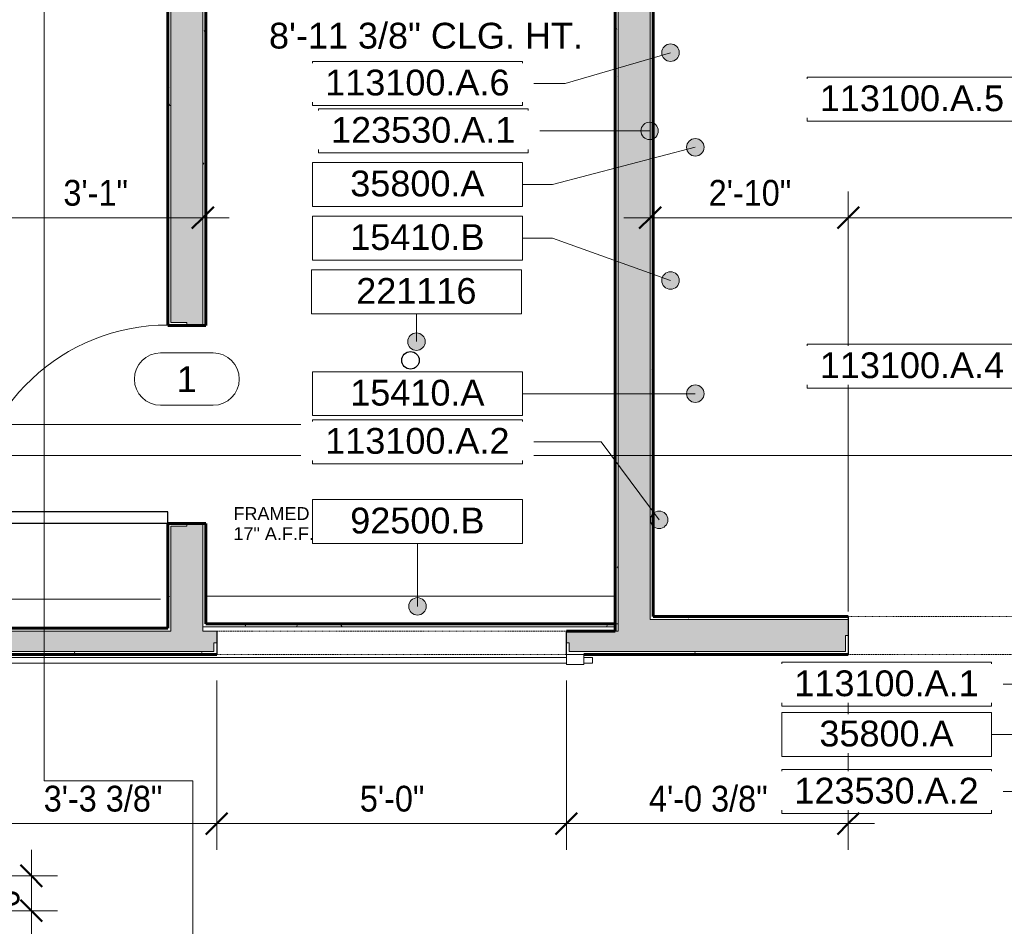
# Model space of a CAD drawing. Header units: inches. Extents: x -655 to 119, y -287 to 603.
# Tile 12 of 22: x -326 to -157, y -54 to 102. Entities that reach past the tile are written whole.
import ezdxf

# ---------------------------------------------------------------- set-up
doc = ezdxf.new("R2010")
doc.units = ezdxf.units.IN
doc.header["$MEASUREMENT"] = 0
doc.linetypes.add('3B Center Short', pattern=[0.59375, 0.375, -0.0625, 0.09375, -0.0625])
doc.linetypes.add('Overhead', pattern=[0.15625, 0.09375, -0.0625])
for name, color, linetype, lineweight in [('A-ANNO-DIMS', 1, 'Continuous', 9), ('A-ANNO-DIMS-48', 1, 'Continuous', 9), ('A-ANNO-NOTE', 2, 'Continuous', 9), ('A-ANNO-SYMB', 6, 'Continuous', 9), ('A-ANNO-TEXT', 2, 'Continuous', 9), ('A-DETL', 5, 'Continuous', 9), ('A-DETL-GENF', 3, 'Continuous', 9), ('A-DOOR', 1, 'Continuous', 18), ('A-DOOR-IDEN', 6, 'Continuous', 9), ('A-FLOR-OTLN', 6, 'Continuous', 18), ('A-GENM', 6, 'Continuous', 9), ('A-WALL-PATT', 2, 'Continuous', 60), ('I-WALL', 2, 'Continuous', 18)]:
    doc.layers.add(name, color=color, linetype=linetype, lineweight=lineweight)
doc.styles.add('Arial', font='arial.ttf', dxfattribs={"height": 4.425898})
doc.styles.add('Arial_1', font='arial.ttf', dxfattribs={"width": 0.9, "height": 4.425898})
doc.styles.add('Arial_2', font='arial.ttf', dxfattribs={"height": 2.212949})
doc.dimstyles.new('Linear_-_3_32__Arial_2', dxfattribs={"dimscale": 12, "dimtxt": 4.5, "dimasz": 0.3125, "dimexe": 0.375, "dimexo": 0.375, "dimgap": 0.0625, "dimtad": 1, "dimdec": 3, "dimrnd": 0.125, "dimzin": 3, "dimdsep": 46, "dimlunit": 4, "dimtxsty": 'Arial_1', "dimblk1": 'OBLIQUE', "dimblk2": 'OBLIQUE', "dimsah": 1, "dimcen": 0.09, "dimdle": 0.375, "dimazin": 0, "dimtfac": 1, "dimtdec": 3, "dimtix": 1, "dimtmove": 0, "dimatfit": 3, "dimfxl": 1, "dimtvp": 1, "dimfrac": 2, "dimtolj": 1, "dimtzin": 0, "dimarcsym": 2})
doc.dimstyles.new('Linear_-_3_32__Arial_2_1', dxfattribs={"dimscale": 12, "dimtxt": 4.5, "dimasz": 0.1875, "dimexe": 0.375, "dimexo": 0.375, "dimgap": 0.0625, "dimtad": 1, "dimdec": 3, "dimrnd": 0.125, "dimzin": 3, "dimdsep": 46, "dimlunit": 4, "dimtxsty": 'Arial_1', "dimblk1": 'OBLIQUE', "dimblk2": 'OBLIQUE', "dimsah": 1, "dimcen": 0.09, "dimdle": 0.375, "dimazin": 0, "dimtfac": 1, "dimtdec": 3, "dimtix": 1, "dimtmove": 0, "dimatfit": 3, "dimfxl": 1, "dimtvp": 1, "dimfrac": 2, "dimtolj": 1, "dimtzin": 0, "dimarcsym": 2})
doc.dimstyles.new('Linear_-_3_32__Arial_2_3', dxfattribs={"dimscale": 12, "dimtxt": 4.5, "dimasz": 0.3125, "dimexe": 0.375, "dimexo": 0.375, "dimgap": 0.0625, "dimtad": 1, "dimdec": 3, "dimrnd": 0.125, "dimzin": 3, "dimdsep": 46, "dimlunit": 4, "dimtxsty": 'Arial_1', "dimblk1": 'OBLIQUE', "dimblk2": 'OBLIQUE', "dimsah": 1, "dimcen": 0.09, "dimdle": 0.375, "dimazin": 0, "dimtfac": 1, "dimtdec": 3, "dimtix": 1, "dimtmove": 2, "dimatfit": 3, "dimfxl": 1, "dimtvp": 1, "dimfrac": 2, "dimtolj": 1, "dimtzin": 0, "dimarcsym": 2})
pattern_1 = [(0, (0, 0), (15.36, 3.84), [0.634, -10.886, 0.634, -10.886, -61.44]), (0, (0, 0), (15.36, 3.84), [-23.04, 0.634, -22.406, 0.634, -10.886, -26.88]), (0, (0, 0), (15.36, 3.84), [-57.6, 0.634, -7.046, 0.634, -18.566]), (120, (5.76, 1.92), (-11.005538, 11.38215), [0.634, -10.886, 0.634, -10.886, -61.44]), (120, (5.76, 1.92), (-11.005538, 11.38215), [-23.04, 0.634, -22.406, 0.634, -10.886, -26.88]), (120, (5.76, 1.92), (-11.005538, 11.38215), [-57.6, 0.634, -7.046, 0.634, -18.566]), (240, (7.68, 9.6), (-4.354462, -15.22215), [0.634, -10.886, 0.634, -10.886, -61.44]), (240, (7.68, 9.6), (-4.354462, -15.22215), [-23.04, 0.634, -22.406, 0.634, -10.886, -26.88]), (240, (7.68, 9.6), (-4.354462, -15.22215), [-57.6, 0.634, -7.046, 0.634, -18.566])]

# ---------------------------------------------------------------- blocks, each defined once
blk = doc.blocks.new('Single Panel Flush Wood - 21080HC-3124026-First Floor Plan')
at = {"layer": 'A-DOOR', "lineweight": 30}
for p, q in [((15, -3.25), (15, -37.26)), ((17, -3.25), (15, -3.25)), ((17, -3.25), (17, -37.26)), ((17, -37.26), (15, -37.26))]:
    blk.add_line(p, q, dxfattribs=at)
at = {"layer": 'A-DOOR', "lineweight": 9}
blk.add_arc((17, -3.25), 34.07, 180, 266.6343, dxfattribs=at)
blk = doc.blocks.new('Opening-Door - 116_ x 94_5_-2740869-First Floor Plan')
at = {"layer": 'A-DETL-GENF', "linetype": 'Overhead'}
for p, q in [((53.18, 3.25), (-53.82, 3.25)), ((-53.82, -3.25), (53.18, -3.25))]:
    blk.add_line(p, q, dxfattribs=at)
at = {"layer": 'A-DETL-GENF', "lineweight": 30}
for p, q in [((-53.82, 3.25), (-53.82, -3.25)), ((53.18, -3.25), (53.18, 3.25))]:
    blk.add_line(p, q, dxfattribs=at)
blk = doc.blocks.new('Horizontal rolling barn door - 5480SLD-2860304-First Floor Plan')
at = {"layer": 'A-DOOR'}
for p, q in [((140.26, -2.75), (-2, -2.75)), ((140.26, -3.25), (140.26, -2.25)), ((140.26, -2.25), (143.26, -2.25)), ((140.26, -4), (140.26, -3.25)), ((143.26, -2.25), (143.26, -3.25)), ((144.76, -2.75), (143.26, -2.75)), ((143.26, -3.25), (143.26, -4)), ((144.76, -2.75), (144.76, -3.75)), ((-2, -3.75), (140.26, -3.75)), ((140.26, -4), (143.26, -4)), ((143.26, -3.75), (144.76, -3.75))]:
    blk.add_line(p, q, dxfattribs=at)
blk = doc.blocks.new('Opening-Door - 5034-3138701-First Floor Plan')
at = {"layer": 'A-DETL-GENF', "linetype": 'Overhead'}
for p, q in [((29.68, 2), (-30.32, 2)), ((-30.32, -2), (29.68, -2))]:
    blk.add_line(p, q, dxfattribs=at)
at = {"layer": 'A-DETL-GENF', "lineweight": 30}
for p, q in [((-30.32, 2), (-30.32, -2)), ((29.68, -2), (29.68, 2))]:
    blk.add_line(p, q, dxfattribs=at)
blk = doc.blocks.new('DIMBLOCK41-First Floor Plan')
at = {"layer": 'A-ANNO-DIMS-48', "transparency": 16777216}
for p, q in [((-218.04, 65.73), (-218.04, 72.08)), ((-184.04, -0.03), (-184.04, 72.08)), ((-222.54, 67.58), (-184.04, 67.58)), ((-218.04, 67.58), (-218.04, 65.73)), ((-184.04, 67.58), (-184.04, -0.03))]:
    blk.add_line(p, q, dxfattribs=at)
at = {"layer": 'A-ANNO-DIMS-48', "lineweight": 50, "transparency": 16777216}
for p, q in [((-218.04, 67.58), (-216.16, 69.46)), ((-184.04, 67.58), (-182.16, 69.46)), ((-218.04, 67.58), (-219.91, 65.71)), ((-184.04, 67.58), (-185.91, 65.71))]:
    blk.add_line(p, q, dxfattribs=at)
at = {"layer": 'A-ANNO-DIMS-48', "color": 0, "transparency": 16777216, "insert": (-207.99, 74.07), "char_height": 4.426, "width": 16.6985, "attachment_point": 1, "line_spacing_factor": 0.938532, "style": 'Arial_1'}
blk.add_mtext('2\'-10"', dxfattribs=at)
blk = doc.blocks.new('_Oblique')
at = {"color": 0, "linetype": 'ByBlock', "lineweight": -2}
blk.add_line((-0.5, -0.5), (0.5, 0.5), dxfattribs=at)
blk = doc.blocks.new('DIMBLOCK42-First Floor Plan')
at = {"layer": 'A-ANNO-DIMS-48', "transparency": 16777216}
for p, q in [((-184.04, -0.03), (-184.04, 72.08)), ((-77.04, -0.33), (-77.04, 72.08)), ((-184.04, 67.58), (-77.04, 67.58)), ((-184.04, 67.58), (-184.04, -0.03)), ((-77.04, 67.58), (-77.04, -0.33))]:
    blk.add_line(p, q, dxfattribs=at)
at = {"layer": 'A-ANNO-DIMS-48', "lineweight": 50, "transparency": 16777216}
for p, q in [((-184.04, 67.58), (-182.16, 69.46)), ((-77.04, 67.58), (-75.16, 69.46)), ((-184.04, 67.58), (-185.91, 65.71)), ((-77.04, 67.58), (-78.91, 65.71))]:
    blk.add_line(p, q, dxfattribs=at)
at = {"layer": 'A-ANNO-DIMS-48', "color": 0, "transparency": 16777216, "insert": (-137.49, 74.07), "char_height": 4.426, "width": 16.6985, "attachment_point": 1, "line_spacing_factor": 0.938532, "style": 'Arial_1'}
blk.add_mtext('8\'-11"', dxfattribs=at)
blk = doc.blocks.new('DIMBLOCK71-First Floor Plan')
at = {"layer": 'A-ANNO-DIMS-48', "transparency": 16777216}
for p, q in [((-331.79, 1.58), (-331.79, 72.08)), ((-294.79, 65.73), (-294.79, 72.08)), ((-331.79, 67.58), (-290.29, 67.58)), ((-331.79, 67.58), (-331.79, 1.58)), ((-294.79, 67.58), (-294.79, 65.73))]:
    blk.add_line(p, q, dxfattribs=at)
at = {"layer": 'A-ANNO-DIMS-48', "lineweight": 50, "transparency": 16777216}
for p, q in [((-331.79, 67.58), (-329.91, 69.46)), ((-294.79, 67.58), (-292.91, 69.46)), ((-331.79, 67.58), (-333.66, 65.71)), ((-294.79, 67.58), (-296.66, 65.71))]:
    blk.add_line(p, q, dxfattribs=at)
at = {"layer": 'A-ANNO-DIMS-48', "color": 0, "transparency": 16777216, "insert": (-318.72, 74.07), "char_height": 4.426, "width": 13.0431, "attachment_point": 1, "line_spacing_factor": 0.938532, "style": 'Arial_1'}
blk.add_mtext('3\'-1"', dxfattribs=at)
blk = doc.blocks.new('Door Tag - Door Tag-41184-First Floor Plan')
at = {"layer": 'A-DOOR-IDEN'}
for p, q in [((-0.09375, 0.09375), (0.09375, 0.09375)), ((-0.09375, -0.09375), (0.09375, -0.09375))]:
    blk.add_line(p, q, dxfattribs=at)
for centre, start, end in [((-0.09375, 0), 90, 270), ((0.09375, 0), 270, 90)]:
    blk.add_arc(centre, 0.09375, start, end, dxfattribs=at)
blk = doc.blocks.new('DIMBLOCK73-First Floor Plan')
at = {"layer": 'A-ANNO-DIMS-48', "transparency": 16777216}
for p, q in [((-324.22, -40.95), (-324.22, -51.42)), ((-368.09, -45.45), (-319.72, -45.45)), ((-324.22, -45.45), (-368.09, -45.45)), ((-412.29, -51.42), (-319.72, -51.42)), ((-324.22, -51.42), (-412.29, -51.42))]:
    blk.add_line(p, q, dxfattribs=at)
at = {"layer": 'A-ANNO-DIMS-48', "lineweight": 50, "transparency": 16777216}
for p, q in [((-324.22, -45.45), (-326.1, -43.57)), ((-324.22, -45.45), (-322.35, -47.32)), ((-324.22, -51.42), (-326.1, -49.54)), ((-324.22, -51.42), (-322.35, -53.29))]:
    blk.add_line(p, q, dxfattribs=at)
at = {"layer": 'A-ANNO-DIMS-48', "color": 0, "transparency": 16777216, "insert": (-330.71, -50.93), "char_height": 4.426, "width": 5.9815, "attachment_point": 1, "rotation": 90, "line_spacing_factor": 0.938532, "style": 'Arial_1'}
blk.add_mtext('6"', dxfattribs=at)
blk = doc.blocks.new('DIMBLOCK74-First Floor Plan')
at = {"layer": 'A-ANNO-DIMS-48', "lineweight": 50, "transparency": 16777216}
for p, q in [((-324.22, -51.42), (-326.1, -49.54)), ((-324.22, -51.42), (-322.35, -53.29)), ((-324.22, -129.45), (-326.1, -127.57)), ((-324.22, -129.45), (-322.35, -131.32))]:
    blk.add_line(p, q, dxfattribs=at)
at = {"layer": 'A-ANNO-DIMS-48', "transparency": 16777216}
for p, q in [((-412.29, -51.42), (-319.72, -51.42)), ((-324.22, -51.42), (-412.29, -51.42)), ((-324.22, -51.42), (-324.22, -129.45)), ((-368.09, -129.45), (-319.72, -129.45)), ((-324.22, -129.45), (-368.09, -129.45))]:
    blk.add_line(p, q, dxfattribs=at)
at = {"layer": 'A-ANNO-DIMS-48', "color": 0, "transparency": 16777216, "char_height": 4.4259, "attachment_point": 1, "rotation": 90, "line_spacing_factor": 0.938532, "style": 'Arial_1'}
for s, insert, width in [('6\'-6" 9R @ 7.06" EA.', (-330.71, -115.91), 61.1446), ('8T @ 10.5" EA.', (-322.29, -109.4), 45.5262)]:
    blk.add_mtext(s, dxfattribs=dict(at, insert=insert, width=width))
blk = doc.blocks.new('DIMBLOCK77-First Floor Plan')
at = {"layer": 'A-ANNO-DIMS-48', "transparency": 16777216}
for p, q in [((-331.79, -11.92), (-331.79, -40.96)), ((-331.79, -36.46), (-331.79, -11.92)), ((-292.41, -11.92), (-292.41, -40.96)), ((-292.41, -36.46), (-292.41, -11.92)), ((-336.29, -36.46), (-292.41, -36.46))]:
    blk.add_line(p, q, dxfattribs=at)
at = {"layer": 'A-ANNO-DIMS-48', "lineweight": 50, "transparency": 16777216}
for p, q in [((-331.79, -36.46), (-329.91, -34.59)), ((-292.41, -36.46), (-290.54, -34.59)), ((-331.79, -36.46), (-333.66, -38.34)), ((-292.41, -36.46), (-294.29, -38.34))]:
    blk.add_line(p, q, dxfattribs=at)
at = {"layer": 'A-ANNO-DIMS-48', "color": 0, "transparency": 16777216, "insert": (-322.1, -29.97), "char_height": 4.426, "width": 24.0092, "attachment_point": 1, "line_spacing_factor": 0.938532, "style": 'Arial_1'}
blk.add_mtext('3\'-3 3/8"', dxfattribs=at)
blk = doc.blocks.new('DIMBLOCK78-First Floor Plan')
at = {"layer": 'A-ANNO-DIMS-48', "transparency": 16777216}
for p, q in [((-292.41, -11.92), (-292.41, -40.96)), ((-292.41, -36.46), (-292.41, -11.92)), ((-232.41, -11.92), (-232.41, -40.96)), ((-232.41, -36.46), (-232.41, -11.92)), ((-292.41, -36.46), (-232.41, -36.46))]:
    blk.add_line(p, q, dxfattribs=at)
at = {"layer": 'A-ANNO-DIMS-48', "lineweight": 50, "transparency": 16777216}
for p, q in [((-292.41, -36.46), (-290.54, -34.59)), ((-232.41, -36.46), (-230.54, -34.59)), ((-292.41, -36.46), (-294.29, -38.34)), ((-232.41, -36.46), (-234.29, -38.34))]:
    blk.add_line(p, q, dxfattribs=at)
at = {"layer": 'A-ANNO-DIMS-48', "color": 0, "transparency": 16777216, "insert": (-267.85, -29.97), "char_height": 4.426, "width": 13.0431, "attachment_point": 1, "line_spacing_factor": 0.938532, "style": 'Arial_1'}
blk.add_mtext('5\'-0"', dxfattribs=at)
blk = doc.blocks.new('DIMBLOCK79-First Floor Plan')
at = {"layer": 'A-ANNO-DIMS-48', "transparency": 16777216}
for p, q in [((-232.41, -11.92), (-232.41, -40.96)), ((-232.41, -36.46), (-232.41, -11.92)), ((-184.04, -11.92), (-184.04, -40.96)), ((-184.04, -36.46), (-184.04, -11.92)), ((-232.41, -36.46), (-179.54, -36.46))]:
    blk.add_line(p, q, dxfattribs=at)
at = {"layer": 'A-ANNO-DIMS-48', "lineweight": 50, "transparency": 16777216}
for p, q in [((-232.41, -36.46), (-230.54, -34.59)), ((-184.04, -36.46), (-182.16, -34.59)), ((-232.41, -36.46), (-234.29, -38.34)), ((-184.04, -36.46), (-185.91, -38.34))]:
    blk.add_line(p, q, dxfattribs=at)
at = {"layer": 'A-ANNO-DIMS-48', "color": 0, "transparency": 16777216, "insert": (-218.23, -29.97), "char_height": 4.426, "width": 24.0092, "attachment_point": 1, "line_spacing_factor": 0.938532, "style": 'Arial_1'}
blk.add_mtext('4\'-0 3/8"', dxfattribs=at)
blk = doc.blocks.new('DIMBLOCK82-First Floor Plan')
at = {"layer": 'A-ANNO-DIMS-48', "lineweight": 50, "transparency": 16777216}
for p, q in [((-343.29, 2.08), (-345.16, 3.96)), ((-343.29, 2.08), (-341.41, 0.21)), ((-343.29, -6.92), (-345.16, -5.04)), ((-343.29, -6.92), (-341.41, -8.79))]:
    blk.add_line(p, q, dxfattribs=at)
at = {"layer": 'A-ANNO-DIMS-48', "transparency": 16777216}
for p, q in [((-302.04, 2.08), (-347.79, 2.08)), ((-343.29, -11.42), (-343.29, 2.08)), ((-343.29, 2.08), (-302.04, 2.08)), ((-332.35, -6.92), (-347.79, -6.92)), ((-343.29, -6.92), (-332.35, -6.92))]:
    blk.add_line(p, q, dxfattribs=at)
at = {"layer": 'A-ANNO-DIMS-48', "color": 0, "transparency": 16777216, "insert": (-349.78, -2.52), "char_height": 4.426, "width": 5.9815, "attachment_point": 1, "rotation": 90, "line_spacing_factor": 0.938532, "style": 'Arial_1'}
blk.add_mtext('9"', dxfattribs=at)
blk = doc.blocks.new('DIMBLOCK83-First Floor Plan')
at = {"layer": 'A-ANNO-DIMS-48', "transparency": 16777216}
for p, q in [((-343.29, 2.08), (-343.29, 36.58)), ((-277.04, 32.08), (-347.79, 32.08)), ((-302.04, 2.08), (-347.79, 2.08)), ((-343.29, 2.08), (-302.04, 2.08))]:
    blk.add_line(p, q, dxfattribs=at)
at = {"layer": 'A-ANNO-DIMS-48', "lineweight": 50, "transparency": 16777216}
for p, q in [((-343.29, 32.08), (-344.41, 33.21)), ((-343.29, 32.08), (-342.16, 30.96)), ((-343.29, 2.08), (-345.16, 3.96)), ((-343.29, 2.08), (-341.41, 0.21))]:
    blk.add_line(p, q, dxfattribs=at)
at = {"layer": 'A-ANNO-DIMS-48', "linetype": '3B Center Short', "transparency": 16777216}
blk.add_line((-343.29, 32.08), (-277.04, 32.08), dxfattribs=at)
at = {"layer": 'A-ANNO-DIMS-48', "color": 0, "transparency": 16777216, "insert": (-349.78, 11.65), "char_height": 4.426, "width": 13.0431, "attachment_point": 1, "rotation": 90, "line_spacing_factor": 0.938532, "style": 'Arial_1'}
blk.add_mtext('2\'-6"', dxfattribs=at)
blk = doc.blocks.new('Keynote Tag - Keynote Number - Boxed - Small-135510-First Floor Plan')
at = {"layer": 'A-ANNO-NOTE'}
for p, q in [((-0.375, -0.0792), (-0.375, 0.0781)), ((-0.375, 0.0781), (0.375, 0.0781)), ((0.375, 0.0781), (0.375, -0.0792)), ((-0.375, -0.0792), (0.375, -0.0792))]:
    blk.add_line(p, q, dxfattribs=at)

msp = doc.modelspace()

# ---------------------------------------------------------------- hatches: boundary and pattern name
at = {"layer": 'A-ANNO-NOTE'}
h = msp.add_hatch(color=256, dxfattribs=at)
edge = h.paths.add_edge_path(flags=0)
edge.add_arc((-214.5378, 95.9155), 1.5, 0, 360)
h = msp.add_hatch(color=256, dxfattribs=at)
edge = h.paths.add_edge_path(flags=0)
edge.add_arc((-218.1323, 82.4854), 1.5, 0, 360)
h = msp.add_hatch(color=256, dxfattribs=at)
edge = h.paths.add_edge_path(flags=0)
edge.add_arc((-210.2876, 79.6686), 1.5, 0, 360)
h = msp.add_hatch(color=256, dxfattribs=at)
edge = h.paths.add_edge_path(flags=0)
edge.add_arc((-214.5378, 56.793), 1.5, 0, 360)
h = msp.add_hatch(color=256, dxfattribs=at)
edge = h.paths.add_edge_path(flags=0)
edge.add_arc((-258.1385, 46.3009), 1.5, 0, 360)
h = msp.add_hatch(color=256, dxfattribs=at)
edge = h.paths.add_edge_path(flags=0)
edge.add_arc((-210.2876, 37.361), 1.5, 0, 360)
h = msp.add_hatch(color=256, dxfattribs=at)
edge = h.paths.add_edge_path(flags=0)
edge.add_arc((-216.4938, 15.7042), 1.5, 0, 360)
h = msp.add_hatch(color=256, dxfattribs=at)
edge = h.paths.add_edge_path(flags=0)
edge.add_arc((-257.9666, 0.8349), 1.5, 0, 360)
at = {"layer": 'A-WALL-PATT', "lineweight": 9}
h = msp.add_hatch(dxfattribs=at)
h.set_pattern_fill('FP_1', color=256, style=0, pattern_type=2)
h.set_pattern_definition(pattern_1)
h.paths.add_polyline_path([(-300.7861, -7.4179), (-300.2861, -7.4179), (-300.2861, -6.9179), (-300.7861, -6.9179)], flags=0)
h.paths.add_polyline_path([(-300.2861, -3.4179), (-300.2861, 14.5821), (-297.5361, 14.5821), (-297.5361, 15.0821), (-300.7861, 15.0821), (-300.7861, -3.4179)], flags=0)
h.paths.add_polyline_path([(-300.2861, 49.0821), (-297.5361, 49.0821), (-297.5361, 49.5821), (-300.2861, 49.5821), (-300.2861, 122.0821), (-300.7861, 122.0821), (-300.7861, 49.0821)], flags=0)
at = {"layer": 'A-WALL-PATT'}
h = msp.add_hatch(color=256, dxfattribs=at)
h.paths.add_polyline_path([(-300.2861, -6.9179), (-294.7861, -6.9179), (-294.7861, 15.0821), (-297.5361, 15.0821), (-297.5361, 14.5821), (-300.2861, 14.5821), (-300.2861, -3.4179)], flags=0)
h.paths.add_polyline_path([(-294.7861, 49.0821), (-294.7861, 122.5821), (-300.2861, 122.5821), (-300.2861, 49.5821), (-297.5361, 49.5821), (-297.5361, 49.0821)], flags=0)
at = {"layer": 'A-WALL-PATT', "lineweight": 9}
h = msp.add_hatch(dxfattribs=at)
h.set_pattern_fill('FP_1', color=256, style=0, pattern_type=2)
h.set_pattern_definition(pattern_1)
h.paths.add_polyline_path([(-294.2861, -2.6679), (-294.2861, 15.0821), (-294.7861, 15.0821), (-294.7861, -2.6679)], flags=0)
h.paths.add_polyline_path([(-294.7861, 49.0821), (-294.2861, 49.0821), (-294.2861, 122.0821), (-294.7861, 122.0821), (-294.7861, 53.6886)], flags=0)
h = msp.add_hatch(dxfattribs=at)
h.set_pattern_fill('FP_1', color=256, style=0, pattern_type=2)
h.set_pattern_definition(pattern_1)
h.paths.add_polyline_path([(-223.837, -1.4179), (-223.5361, -1.4179), (-223.5361, 122.0821), (-224.0361, 122.0821), (-224.0361, -1.4179)], flags=0)
at = {"layer": 'A-WALL-PATT'}
msp.add_hatch(color=256, dxfattribs=at).paths.add_polyline_path([(-218.0361, -6.9179), (-218.0382, 122.5821), (-223.5361, 122.5821), (-223.5361, -6.9179)], flags=0)
at = {"layer": 'A-WALL-PATT', "lineweight": 9}
h = msp.add_hatch(dxfattribs=at)
h.set_pattern_fill('FP_1', color=256, style=0, pattern_type=2)
h.set_pattern_definition(pattern_1)
h.paths.add_polyline_path([(-218.0361, -7.4179), (-217.5361, -7.4179), (-217.5361, -6.9179), (-218.0361, -6.9179)], flags=0)
h.paths.add_polyline_path([(-218.0361, -1.4179), (-217.5361, -1.4179), (-217.5361, 122.0821), (-218.0361, 122.0821), (-218.0361, 4.4595)], flags=0)
at = {"layer": 'A-WALL-PATT'}
h = msp.add_hatch(color=256, dxfattribs=at)
h.paths.add_polyline_path([(-218.0361, -6.9179), (-184.5361, -6.9179), (-184.5361, -4.1679), (-184.0361, -4.1679), (-184.0361, -1.4179), (-218.0361, -1.4254), (-218.0361, -4.1679)], flags=0)
h.paths.add_polyline_path([(-52.0361, -6.9179), (-51.5361, -6.9179), (-51.5361, -1.4179), (-77.0361, -1.4179), (-77.0361, -4.1679), (-76.5361, -4.1679), (-76.5361, -6.9179), (-54.3347, -6.9179)], flags=0)
at = {"layer": 'A-WALL-PATT', "lineweight": 9}
h = msp.add_hatch(dxfattribs=at)
h.set_pattern_fill('FP_1', color=256, style=0, pattern_type=2)
h.set_pattern_definition(pattern_1)
h.paths.add_polyline_path([(-197.0735, -1.4179), (-184.0361, -1.4179), (-184.0361, -0.9179), (-217.5361, -0.9179), (-217.5341, -1.4179), (-214.9159, -1.4179)], flags=0)
h.paths.add_polyline_path([(-77.0361, -1.4179), (-52.0361, -1.4179), (-52.0361, -0.9179), (-77.0361, -0.9179)], flags=0)
h = msp.add_hatch(dxfattribs=at)
h.set_pattern_fill('FP_1', color=256, style=0, pattern_type=2)
h.set_pattern_definition(pattern_1)
h.paths.add_polyline_path([(-393.3394, -3.4179), (-379.7861, -3.4179), (-379.7861, -2.9179), (-440.0361, -2.9179), (-440.0341, -3.4179), (-411.1818, -3.4179)], flags=0)
h.paths.add_polyline_path([(-300.7861, -3.4179), (-300.7861, -2.9179), (-331.7861, -2.9179), (-331.7861, -3.4179), (-304.1276, -3.4179)], flags=0)
h = msp.add_hatch(dxfattribs=at)
h.set_pattern_fill('FP_1', color=256, style=0, pattern_type=2)
h.set_pattern_definition(pattern_1)
h.paths.add_polyline_path([(-232.7582, -2.6679), (-224.0361, -2.6679), (-224.0361, -2.1679), (-294.2861, -2.1679), (-294.2861, -2.6679), (-237.7207, -2.6679)], flags=0)
at = {"layer": 'A-WALL-PATT'}
h = msp.add_hatch(color=256, dxfattribs=at)
h.paths.add_polyline_path([(-433.4847, -6.9179), (-379.7861, -6.9179), (-379.7861, -3.4179), (-440.5361, -3.4179), (-440.5361, -6.9179), (-437.9453, -6.9179)], flags=0)
h.paths.add_polyline_path([(-300.7861, -6.9179), (-300.2861, -6.9179), (-300.2861, -3.4179), (-331.7861, -3.4179), (-331.7861, -6.9179), (-304.1276, -6.9179)], flags=0)
at = {"layer": 'A-WALL-PATT', "lineweight": 18}
h = msp.add_hatch(color=256, dxfattribs=at)
h.paths.add_polyline_path([(-223.5361, -6.9179), (-223.5361, -3.4179), (-232.4111, -3.4179), (-232.4111, -5.4179), (-231.9111, -5.4179), (-231.9111, -6.9179), (-223.837, -6.9179)], flags=0)
h.paths.add_polyline_path([(-294.2861, -6.9179), (-292.9111, -6.9179), (-292.9111, -5.4179), (-292.4111, -5.4179), (-292.4111, -3.4179), (-294.7861, -3.4179), (-294.7861, -6.9179)], flags=0)
at = {"layer": 'A-WALL-PATT', "lineweight": 9}
h = msp.add_hatch(dxfattribs=at)
h.set_pattern_fill('FP_1', color=256, style=0, pattern_type=2)
h.set_pattern_definition(pattern_1)
h.paths.add_polyline_path([(-54.3347, -7.4179), (-52.0361, -7.4179), (-52.0361, -6.9179), (-76.5361, -6.9179), (-76.5361, -4.1679), (-77.0361, -4.1679), (-77.0361, -7.4179), (-76.5361, -7.4179)], flags=0)
h.paths.add_polyline_path([(-184.5361, -7.4179), (-184.0361, -7.4179), (-184.0361, -4.1679), (-184.5361, -4.1679), (-184.5361, -6.9179), (-217.5361, -6.9179), (-217.5361, -7.4179), (-197.0735, -7.4179)], flags=0)
h = msp.add_hatch(dxfattribs=at)
h.set_pattern_fill('FP_1', color=256, style=0, pattern_type=2)
h.set_pattern_definition(pattern_1)
h.paths.add_polyline_path([(-231.9111, -7.4179), (-218.0361, -7.4179), (-218.0361, -6.9179), (-231.9111, -6.9179), (-231.9111, -5.4179), (-232.4111, -5.4179), (-232.4111, -7.4179)], flags=0)
h.paths.add_polyline_path([(-292.9111, -7.4179), (-292.4111, -7.4179), (-292.4111, -5.4179), (-292.9111, -5.4179), (-292.9111, -6.9179), (-300.2861, -6.9179), (-300.2861, -7.4179), (-294.2861, -7.4179)], flags=0)
h = msp.add_hatch(dxfattribs=at)
h.set_pattern_fill('FP_1', color=256, style=0, pattern_type=2)
h.set_pattern_definition(pattern_1)
h.paths.add_polyline_path([(-437.9453, -7.4179), (-379.7861, -7.4179), (-379.7861, -6.9179), (-444.0361, -6.9179), (-444.0342, -7.4179), (-438.0067, -7.4179)], flags=0)
h.paths.add_polyline_path([(-304.1276, -7.4179), (-300.7861, -7.4179), (-300.7861, -6.9179), (-331.7861, -6.9179), (-331.7861, -7.4179)], flags=0)

# ---------------------------------------------------------------- linework, layer by layer
at = {"layer": 'A-ANNO-NOTE'}
for p, q in [((-214.5378, 95.9155), (-232.5959, 90.6211)), ((-232.5959, 90.6211), (-239.9666, 90.6211)), ((-233.7728, 82.4854), (-238.9666, 82.4854)), ((-218.1323, 82.4854), (-233.7728, 82.4854)), ((-210.2876, 79.6686), (-234.7728, 73.285)), ((-234.7728, 73.285), (-239.9666, 73.285)), ((-234.7728, 64.0866), (-239.9666, 64.0866)), ((-214.5378, 56.793), (-234.7728, 64.0866)), ((-258.1385, 46.3009), (-258.1385, 51.0596)), ((-210.2876, 37.361), (-239.9666, 37.361)), ((-226.4255, 29.0841), (-239.9666, 29.0841)), ((-216.4938, 15.7042), (-226.4255, 29.0841)), ((-257.9666, 0.8349), (-257.9666, 11.6288)), ((-155.7523, -12.5439), (-159.4622, -12.5439)), ((-149.6385, -21.1741), (-159.4622, -21.1741)), ((-145.8554, -30.9777), (-159.4622, -30.9777))]:
    msp.add_line(p, q, dxfattribs=at)
for centre in [(-214.5378, 95.9155), (-218.1323, 82.4854), (-210.2876, 79.6686), (-214.5378, 56.793), (-258.1385, 46.3009), (-210.2876, 37.361), (-216.4938, 15.7042), (-257.9666, 0.8349)]:
    msp.add_circle(centre, 1.5, dxfattribs=at)
at = {"layer": 'A-ANNO-SYMB'}
for p, q in [((-321.9946, 199.2182), (-321.9946, -29.1304)), ((52.7718, 26.7167), (-563.0259, 26.7167)), ((-321.9946, -29.1304), (-296.5201, -29.1304)), ((-296.5201, -29.1304), (-296.5201, -236.1814))]:
    msp.add_line(p, q, dxfattribs=at)
at = {"layer": 'A-DETL', "lineweight": 30}
msp.add_circle((-259.1611, 43.0821), 1.5, dxfattribs=at)
at = {"layer": 'A-FLOR-OTLN'}
for p, q in [((-224.0361, 2.5821), (-294.2861, 2.5821)), ((-224.0361, -2.1679), (-223.5361, -2.1679))]:
    msp.add_line(p, q, dxfattribs=at)
at = {"layer": 'I-WALL', "lineweight": 60}
for p, q in [((-300.7861, 122.0821), (-300.7861, 49.0821)), ((-294.2861, 49.0821), (-294.2861, 122.0821)), ((-224.0361, -3.4179), (-224.0361, 122.0821)), ((-217.5361, -0.9179), (-217.5361, 122.0821)), ((-300.7861, 49.0821), (-294.2861, 49.0821)), ((-294.2861, 15.0821), (-300.7861, 15.0821)), ((-300.7861, 15.0821), (-300.7861, -2.9179)), ((-294.2861, -2.1679), (-294.2861, 15.0821)), ((-184.0361, -0.9179), (-217.5361, -0.9179)), ((-300.7861, -2.9179), (-331.7861, -2.9179)), ((-224.0361, -2.1679), (-294.2861, -2.1679)), ((-232.4111, -3.4179), (-224.0361, -3.4179)), ((-331.7861, -7.4179), (-292.4111, -7.4179)), ((-229.4111, -7.4179), (-184.0361, -7.4179))]:
    msp.add_line(p, q, dxfattribs=at)
at = {"layer": 'I-WALL'}
for p, q in [((-300.2861, 122.5821), (-300.2861, 49.5821)), ((-294.7861, 49.0821), (-294.7861, 122.5821)), ((-223.5361, 122.5821), (-223.5361, -3.4179)), ((-218.0361, 122.5821), (-218.0361, -1.4179)), ((-300.2861, 49.5821), (-297.5361, 49.5821)), ((-297.5361, 49.0821), (-297.5361, 49.5821)), ((-300.2861, 14.5821), (-300.2861, -3.4179)), ((-297.5361, 14.5821), (-300.2861, 14.5821)), ((-297.5361, 14.5821), (-297.5361, 15.0821)), ((-294.7861, -3.4179), (-294.7861, 15.0821)), ((-184.0361, -1.4179), (-218.0361, -1.4179)), ((-224.0361, -2.6679), (-294.7861, -2.6679)), ((-300.2861, -3.4179), (-331.7861, -3.4179)), ((-294.7861, -3.4179), (-292.4111, -3.4179)), ((-224.0361, -3.4179), (-223.5361, -3.4179)), ((-184.0361, -4.1679), (-184.5361, -4.1679)), ((-184.5361, -6.9179), (-184.5361, -4.1679)), ((-292.4111, -5.4179), (-292.9111, -5.4179)), ((-292.9111, -6.9179), (-292.9111, -5.4179)), ((-231.9111, -5.4179), (-232.4111, -5.4179)), ((-231.9111, -5.4179), (-231.9111, -6.9179)), ((-331.7861, -6.9179), (-292.9111, -6.9179)), ((-231.9111, -6.9179), (-184.5361, -6.9179))]:
    msp.add_line(p, q, dxfattribs=at)

# ---------------------------------------------------------------- block references
at = {"layer": 'A-ANNO-NOTE', "xscale": 47.99999999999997, "yscale": 47.99999999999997, "zscale": 47.99999999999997}
for p in [(-257.9666, 90.648), (-173.0959, 87.9465), (-256.9666, 82.5123), (-257.9666, 73.3119), (-257.9666, 64.1134), (-258.1385, 54.8633), (-173.0959, 42.0981), (-257.9666, 37.3879), (-257.9666, 29.111), (-257.9666, 15.4326), (-177.4622, -12.5171), (-177.4622, -21.1472), (-177.4622, -30.9508)]:
    msp.add_blockref('Keynote Tag - Keynote Number - Boxed - Small-135510-First Floor Plan', p, dxfattribs=at)
at = {"layer": 'A-DOOR', "rotation": 269.9999999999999}
msp.add_blockref('Single Panel Flush Wood - 21080HC-3124026-First Floor Plan', (-297.5361, 32.0821), dxfattribs=at)
at = {"layer": 'A-DOOR'}
msp.add_blockref('Horizontal rolling barn door - 5480SLD-2860304-First Floor Plan', (-372.6689, -5.1679), dxfattribs=at)
at = {"layer": 'A-DOOR-IDEN', "xscale": 47.99999999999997, "yscale": 47.99999999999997, "zscale": 47.99999999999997}
msp.add_blockref('Door Tag - Door Tag-41184-First Floor Plan', (-297.5361, 39.861), dxfattribs=at)
at = {"layer": 'A-GENM'}
msp.add_blockref('Opening-Door - 116_ x 94_5_-2740869-First Floor Plan', (-130.2137, -4.1679), dxfattribs=at)
at = {"layer": 'A-GENM', "rotation": 180}
msp.add_blockref('Opening-Door - 5034-3138701-First Floor Plan', (-262.7335, -5.4179), dxfattribs=at)

# ---------------------------------------------------------------- texts
at = {"layer": 'A-ANNO-TEXT', "color": 7, "attachment_point": 1, "line_spacing_factor": 0.938532}
for s, insert, char_height, width, style in [('8\'-11 3/8" CLG. HT.', (-283.4402, 101.0542), 4.425898, 64.152, 'Arial'), ('FRAMED\\P17" A.F.F.', (-289.5418, 17.8846), 2.21295, 16.443, 'Arial_2')]:
    msp.add_mtext(s, dxfattribs=dict(at, insert=insert, char_height=char_height, width=width, style=style))
at = {"layer": 'A-DOOR-IDEN', "insert": (-297.5568, 42.0632), "char_height": 4.4259, "width": 4.104, "attachment_point": 2, "line_spacing_factor": 0.938532, "style": 'Arial'}
msp.add_mtext('1', dxfattribs=at)

# ---------------------------------------------------------------- dimensions: what is measured, and where the dimension line sits
at = {"layer": 'A-ANNO-DIMS'}
for base, p1, p2, override, picture, middle in [((-294.7861, 67.5813), (-331.7861, -2.9179), (-294.7861, 70.233), {"dimpost": '<>', "dimfxl": 81.975951}, 'DIMBLOCK71-First Floor Plan', (-313.2861, 70.5926)), ((-184.0361, 67.5813), (-218.0361, 70.233), (-184.0361, -4.5257), {"dimpost": '<>', "dimfxl": 82.127156}, 'DIMBLOCK41-First Floor Plan', (-201.0361, 70.5911)), ((-77.0361, 67.5813), (-184.0361, -4.5257), (-77.0361, -4.8285), {"dimpost": '<>', "dimfxl": 107.000428}, 'DIMBLOCK42-First Floor Plan', (-130.5361, 70.5911)), ((-292.4111, -36.4648), (-331.7861, -7.4179), (-292.4111, -7.4179), {"dimpost": '<>', "dimfxl": 39.375}, 'DIMBLOCK77-First Floor Plan', (-312.0986, -33.4248)), ((-232.4111, -36.4648), (-292.4111, -7.4179), (-232.4111, -7.4179), {"dimpost": '<>', "dimfxl": 60}, 'DIMBLOCK78-First Floor Plan', (-262.4111, -33.455)), ((-184.0361, -36.4648), (-232.4111, -7.4179), (-184.0361, -7.4179), {"dimpost": '<>', "dimfxl": 48.375}, 'DIMBLOCK79-First Floor Plan', (-208.2236, -33.4248))]:
    dim = msp.add_linear_dim(base=base, p1=p1, p2=p2, dimstyle='Linear_-_3_32__Arial_2', override=override, dxfattribs=at)
    dim.commit()
    dim.dimension.update_dxf_attribs({"geometry": picture, "text_midpoint": middle})
for base, p1, p2, dimstyle, override, picture, middle in [((-343.2858, 32.0821), (-297.5361, 2.0821), (-272.538, 32.0821), 'Linear_-_3_32__Arial_2_1', {"dimpost": '<>', "dimfxl": 39.050068}, 'DIMBLOCK83-First Floor Plan', (-346.2956, 17.0821)), ((-324.2206, -51.4179), (-372.5901, -45.4497), (-416.7853, -51.4179), 'Linear_-_3_32__Arial_2', {"dimpost": '<>', "dimfxl": 44.596363}, 'DIMBLOCK73-First Floor Plan', (-327.2303, -48.4338))]:
    dim = msp.add_linear_dim(base=base, p1=p1, p2=p2, angle=90, dimstyle=dimstyle, override=override, dxfattribs=at)
    dim.commit()
    dim.dimension.update_dxf_attribs({"geometry": picture, "text_midpoint": middle})
dim = msp.add_linear_dim(base=(-343.2858, 2.0821), p1=(-336.8524, -6.9179), p2=(-297.5361, 2.0821), angle=90, dimstyle='Linear_-_3_32__Arial_2_3', override={"dimpost": '<>', "dimfxl": 40.333187}, dxfattribs=at)
dim.commit()
dim.dimension.update_dxf_attribs({"geometry": 'DIMBLOCK82-First Floor Plan', "text_midpoint": (-346.8265, 0.4687), "dimtype": 160, "text_rotation": 90})
dim = msp.add_linear_dim(base=(-324.2206, -129.4497), p1=(-416.7853, -51.4179), p2=(-372.5901, -129.4497), angle=90, text='6\'-6"9R @ 7.06" EA.\\X8T @ 10.5" EA.', dimstyle='Linear_-_3_32__Arial_2', override={"dimpost": '<>', "dimfxl": 89.678214}, dxfattribs=at)
dim.commit()
dim.dimension.update_dxf_attribs({"geometry": 'DIMBLOCK74-First Floor Plan', "text_midpoint": (-324.2206, -90.4338)})

# ---------------------------------------------------------------- next in the draw order: texts
at = {"layer": 'A-ANNO-NOTE', "char_height": 4.4259, "attachment_point": 2, "line_spacing_factor": 0.938532, "style": 'Arial', "bg_fill": 3, "box_fill_scale": 1.25, "bg_fill_color": 0, "bg_fill_transparency": 0}
for s, insert, width in [('113100.A.6', (-257.9803, 93.0042), 37.746), ('113100.A.5', (-173.1096, 90.3027), 37.746), ('123530.A.1', (-256.9803, 84.8685), 37.746), ('35800.A', (-257.9803, 75.6681), 27.486), ('15410.B', (-257.9803, 66.4696), 27.486), ('221116', (-258.1522, 57.2195), 24.624), ('113100.A.4', (-173.1096, 44.4543), 37.746), ('15410.A', (-257.9803, 39.744), 27.486), ('113100.A.2', (-257.9803, 31.4672), 37.746), ('92500.B', (-257.9803, 17.7887), 27.486), ('113100.A.1', (-177.4759, -10.1609), 37.746), ('35800.A', (-177.4759, -18.791), 27.486), ('123530.A.2', (-177.4759, -28.5947), 37.746)]:
    msp.add_mtext(s, dxfattribs=dict(at, insert=insert, width=width))

doc.saveas('drawing.dxf')
